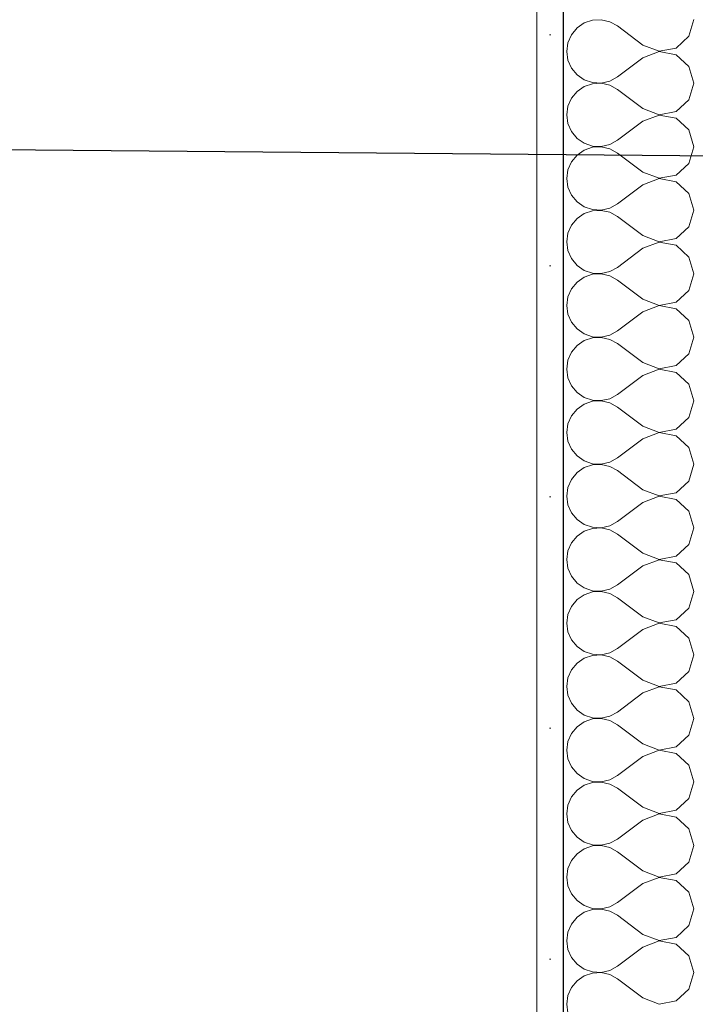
# Model space of a CAD drawing. Header units: millimetres. Extents: x 53458 to 260960, y -123310 to -86797.
# Tile 6 of 256: x 64726 to 64979, y -118619 to -118250. Entities that reach past the tile are written whole.
import ezdxf

# ---------------------------------------------------------------- set-up
doc = ezdxf.new("R2010")
doc.units = ezdxf.units.MM
doc.header["$MEASUREMENT"] = 0
for name, color, linetype, lineweight in [('Nowe_A-Opisy-Ściany_Nr_pióra__1', 7, 'Continuous', 13), ('Nowe_A-Wymiary-Zewnętrzne_Nr_pióra__46', 5, 'Continuous', 15), ('Nowe_A-Ściany-Wewnętrzne_Nr_pióra__174', 7, 'Continuous', 5), ('Nowe_A-Ściany-Wewnętrzne_Nr_pióra__27', 7, 'Continuous', 25), ('Nowe_A-Ściany-Wewnętrzne_Nr_pióra__47', 7, 'Continuous', 15)]:
    doc.layers.add(name, color=color, linetype=linetype, lineweight=lineweight)
doc.layers.add('Nowe_A-Wymiary-Zewnętrzne', color=7, linetype='Continuous')
doc.layers.add('Nowe_A-Ściany-Wewnętrzne', color=7, linetype='Continuous')
doc.layers.add('Nowe_A-Wymiary-Zewnętrzne_Nr_pióra__45', color=7, linetype='Continuous', lineweight=15, true_color=0x40a5ff)
doc.layers.add('Nowe_A-Wymiary-Zewnętrzne_Nr_pióra__85', color=7, linetype='Continuous', lineweight=13, true_color=0x80c2ff)
doc.styles.add('STYL_AUTOMATYCZNY_2', font='arial.ttf')
doc.dimstyles.new('STYL_AUTOMATYCZNY__1', dxfattribs={"dimtxt": 125, "dimasz": 47.5, "dimexe": 0.18, "dimexo": 20, "dimgap": 0, "dimtad": 1, "dimtih": 1, "dimtoh": 1, "dimdec": 1, "dimlfac": 0.1, "dimzin": 0, "dimdsep": 46, "dimtxsty": 'STYL_AUTOMATYCZNY_2', "dimblk": 'ARROWHEAD_11', "dimblk1": 'ARROWHEAD_11', "dimblk2": 'ARROWHEAD_11', "dimcen": 0.09, "dimclrd": 256, "dimclre": 256, "dimclrt": 5, "dimadec": 1, "dimazin": 0, "dimtfac": 1, "dimtdec": 4, "dimtmove": 0, "dimatfit": 3, "dimfxl": 0, "dimtolj": 1, "dimtzin": 0, "dimarcsym": 0})
doc.dimstyles.new('STYL_AUTOMATYCZNY__2', dxfattribs={"dimtxt": 125, "dimasz": 47.5, "dimexe": 0.18, "dimexo": 20, "dimgap": 0, "dimtad": 1, "dimdec": 1, "dimlfac": 0.1, "dimzin": 0, "dimdsep": 46, "dimtxsty": 'STYL_AUTOMATYCZNY_2', "dimblk": 'ARROWHEAD_11', "dimblk1": 'ARROWHEAD_11', "dimblk2": 'ARROWHEAD_11', "dimcen": 0.09, "dimclrd": 256, "dimclre": 256, "dimclrt": 5, "dimadec": 1, "dimazin": 0, "dimtfac": 1, "dimtdec": 4, "dimtmove": 0, "dimatfit": 3, "dimfxl": 0, "dimtolj": 1, "dimtzin": 0, "dimarcsym": 0})
doc.dimstyles.new('STYL_AUTOMATYCZNY__4', dxfattribs={"dimtxt": 0.18, "dimasz": 182.4, "dimexe": 0.18, "dimexo": 0.0625, "dimgap": 0, "dimtad": 0, "dimtih": 1, "dimtoh": 1, "dimdec": 4, "dimzin": 0, "dimdsep": 46, "dimcen": 0.09, "dimadec": 0, "dimazin": 0, "dimtfac": 1, "dimtdec": 4, "dimtmove": 0, "dimatfit": 3, "dimldrblk": 'ARROWHEAD_11', "dimfxl": 0, "dimtolj": 1, "dimtzin": 0, "dimarcsym": 0})

# ---------------------------------------------------------------- blocks, each defined once
blk = doc.blocks.new('*X244')
at = {"layer": 'Nowe_A-Ściany-Wewnętrzne_Nr_pióra__174', "color": 7, "linetype": 'Continuous', "lineweight": 5}
for p, q in [((64940.96, -118250.21), (64937.84, -118251.26)), ((64944.24, -118250.05), (64940.96, -118250.21)), ((64947.44, -118250.79), (64944.24, -118250.05)), ((64977.1, -118256.26), (64978.88, -118250)), ((64935.14, -118253.12), (64933.04, -118255.65)), ((64937.84, -118251.26), (64935.14, -118253.12)), ((64950.31, -118252.38), (64947.44, -118250.79)), ((64959.83, -118259.52), (64950.31, -118252.38)), ((64933.04, -118255.65), (64931.72, -118258.65)), ((64972.3, -118260.65), (64977.1, -118256.26)), ((64931.72, -118258.65), (64931.26, -118261.9)), ((64959.83, -118259.52), (64965.91, -118261.86)), ((64965.91, -118261.86), (64972.3, -118260.65)), ((64931.26, -118261.9), (64931.72, -118265.16)), ((64959.83, -118264.29), (64950.31, -118271.43)), ((64965.91, -118261.95), (64959.83, -118264.29)), ((64972.3, -118263.16), (64965.91, -118261.95)), ((64977.1, -118267.55), (64972.3, -118263.16)), ((64931.72, -118265.16), (64933.04, -118268.16)), ((64933.04, -118268.16), (64935.14, -118270.69)), ((64978.88, -118273.81), (64977.1, -118267.55)), ((64935.14, -118270.69), (64937.84, -118272.55)), ((64947.44, -118273.02), (64950.31, -118271.43)), ((64937.84, -118275.07), (64935.14, -118276.93)), ((64937.84, -118272.55), (64940.96, -118273.6)), ((64940.96, -118274.02), (64937.84, -118275.07)), ((64940.96, -118273.6), (64944.24, -118273.76)), ((64944.24, -118273.86), (64940.96, -118274.02)), ((64944.24, -118273.76), (64947.44, -118273.02)), ((64947.44, -118274.6), (64944.24, -118273.86)), ((64950.31, -118276.19), (64947.44, -118274.6)), ((64977.1, -118280.07), (64978.88, -118273.81)), ((64933.04, -118279.46), (64931.72, -118282.46)), ((64935.14, -118276.93), (64933.04, -118279.46)), ((64959.83, -118283.33), (64950.31, -118276.19)), ((64931.72, -118282.46), (64931.26, -118285.71)), ((64959.83, -118283.33), (64965.91, -118285.67)), ((64972.3, -118284.46), (64977.1, -118280.07)), ((64931.26, -118285.71), (64931.72, -118288.97)), ((64965.91, -118285.76), (64959.83, -118288.1)), ((64965.91, -118285.67), (64972.3, -118284.46)), ((64972.3, -118286.97), (64965.91, -118285.76)), ((64977.1, -118291.36), (64972.3, -118286.97)), ((64931.72, -118288.97), (64933.04, -118291.97)), ((64959.83, -118288.1), (64950.31, -118295.24)), ((64933.04, -118291.97), (64935.14, -118294.5)), ((64935.14, -118294.5), (64937.84, -118296.36)), ((64978.88, -118297.62), (64977.1, -118291.36)), ((64937.84, -118296.36), (64940.96, -118297.41)), ((64940.96, -118297.83), (64937.84, -118298.88)), ((64940.96, -118297.41), (64944.24, -118297.57)), ((64944.24, -118297.67), (64940.96, -118297.83)), ((64944.24, -118297.57), (64947.44, -118296.83)), ((64947.44, -118298.41), (64944.24, -118297.67)), ((64947.44, -118296.83), (64950.31, -118295.24)), ((64977.1, -118303.88), (64978.88, -118297.62)), ((64935.14, -118300.74), (64933.04, -118303.27)), ((64937.84, -118298.88), (64935.14, -118300.74)), ((64950.31, -118300), (64947.44, -118298.41)), ((64959.83, -118307.14), (64950.31, -118300)), ((64933.04, -118303.27), (64931.72, -118306.27)), ((64972.3, -118308.27), (64977.1, -118303.88)), ((64931.72, -118306.27), (64931.26, -118309.52)), ((64959.83, -118307.14), (64965.91, -118309.48)), ((64965.91, -118309.48), (64972.3, -118308.27)), ((64931.26, -118309.52), (64931.72, -118312.78)), ((64931.72, -118312.78), (64933.04, -118315.78)), ((64959.83, -118311.9), (64950.31, -118319.05)), ((64965.91, -118309.57), (64959.83, -118311.9)), ((64972.3, -118310.78), (64965.91, -118309.57)), ((64977.1, -118315.17), (64972.3, -118310.78)), ((64933.04, -118315.78), (64935.14, -118318.31)), ((64978.88, -118321.43), (64977.1, -118315.17)), ((64935.14, -118318.31), (64937.84, -118320.17)), ((64937.84, -118320.17), (64940.96, -118321.22)), ((64947.44, -118320.64), (64950.31, -118319.05)), ((64937.84, -118322.69), (64935.14, -118324.55)), ((64940.96, -118321.64), (64937.84, -118322.69)), ((64940.96, -118321.22), (64944.24, -118321.38)), ((64944.24, -118321.48), (64940.96, -118321.64)), ((64944.24, -118321.38), (64947.44, -118320.64)), ((64947.44, -118322.22), (64944.24, -118321.48)), ((64950.31, -118323.81), (64947.44, -118322.22)), ((64959.83, -118330.95), (64950.31, -118323.81)), ((64977.1, -118327.69), (64978.88, -118321.43)), ((64933.04, -118327.07), (64931.72, -118330.08)), ((64935.14, -118324.55), (64933.04, -118327.07)), ((64972.3, -118332.08), (64977.1, -118327.69)), ((64931.72, -118330.08), (64931.26, -118333.33)), ((64959.83, -118330.95), (64965.91, -118333.29)), ((64931.26, -118333.33), (64931.72, -118336.59)), ((64965.91, -118333.38), (64959.83, -118335.71)), ((64965.91, -118333.29), (64972.3, -118332.08)), ((64972.3, -118334.59), (64965.91, -118333.38)), ((64977.1, -118338.98), (64972.3, -118334.59)), ((64931.72, -118336.59), (64933.04, -118339.59)), ((64959.83, -118335.71), (64950.31, -118342.86)), ((64933.04, -118339.59), (64935.14, -118342.12)), ((64935.14, -118342.12), (64937.84, -118343.98)), ((64978.88, -118345.24), (64977.1, -118338.98)), ((64937.84, -118343.98), (64940.96, -118345.03)), ((64940.96, -118345.45), (64937.84, -118346.49)), ((64940.96, -118345.03), (64944.24, -118345.19)), ((64944.24, -118345.29), (64940.96, -118345.45)), ((64944.24, -118345.19), (64947.44, -118344.45)), ((64947.44, -118346.03), (64944.24, -118345.29)), ((64947.44, -118344.45), (64950.31, -118342.86)), ((64950.31, -118347.62), (64947.44, -118346.03)), ((64977.1, -118351.5), (64978.88, -118345.24)), ((64935.14, -118348.36), (64933.04, -118350.88)), ((64937.84, -118346.49), (64935.14, -118348.36)), ((64959.83, -118354.76), (64950.31, -118347.62)), ((64933.04, -118350.88), (64931.72, -118353.89)), ((64972.3, -118355.89), (64977.1, -118351.5)), ((64931.72, -118353.89), (64931.26, -118357.14)), ((64931.26, -118357.14), (64931.72, -118360.4)), ((64959.83, -118354.76), (64965.91, -118357.09)), ((64965.91, -118357.19), (64959.83, -118359.52)), ((64965.91, -118357.09), (64972.3, -118355.89)), ((64972.3, -118358.4), (64965.91, -118357.19)), ((64931.72, -118360.4), (64933.04, -118363.4)), ((64959.83, -118359.52), (64950.31, -118366.67)), ((64977.1, -118362.79), (64972.3, -118358.4)), ((64933.04, -118363.4), (64935.14, -118365.93)), ((64978.88, -118369.05), (64977.1, -118362.79)), ((64935.14, -118365.93), (64937.84, -118367.79)), ((64937.84, -118367.79), (64940.96, -118368.84)), ((64944.24, -118369), (64947.44, -118368.26)), ((64947.44, -118368.26), (64950.31, -118366.67)), ((64937.84, -118370.3), (64935.14, -118372.16)), ((64940.96, -118369.25), (64937.84, -118370.3)), ((64940.96, -118368.84), (64944.24, -118369)), ((64944.24, -118369.1), (64940.96, -118369.25)), ((64947.44, -118369.84), (64944.24, -118369.1)), ((64950.31, -118371.43), (64947.44, -118369.84)), ((64959.83, -118378.57), (64950.31, -118371.43)), ((64977.1, -118375.31), (64978.88, -118369.05)), ((64933.04, -118374.69), (64931.72, -118377.7)), ((64935.14, -118372.16), (64933.04, -118374.69)), ((64972.3, -118379.7), (64977.1, -118375.31)), ((64931.72, -118377.7), (64931.26, -118380.95)), ((64959.83, -118378.57), (64965.91, -118380.9)), ((64931.26, -118380.95), (64931.72, -118384.21)), ((64965.91, -118381), (64959.83, -118383.33)), ((64965.91, -118380.9), (64972.3, -118379.7)), ((64972.3, -118382.21), (64965.91, -118381)), ((64977.1, -118386.6), (64972.3, -118382.21)), ((64931.72, -118384.21), (64933.04, -118387.21)), ((64959.83, -118383.33), (64950.31, -118390.48)), ((64978.88, -118392.86), (64977.1, -118386.6)), ((64933.04, -118387.21), (64935.14, -118389.74)), ((64935.14, -118389.74), (64937.84, -118391.6)), ((64937.84, -118394.11), (64935.14, -118395.97)), ((64937.84, -118391.6), (64940.96, -118392.65)), ((64940.96, -118393.06), (64937.84, -118394.11)), ((64940.96, -118392.65), (64944.24, -118392.81)), ((64944.24, -118392.91), (64940.96, -118393.06)), ((64944.24, -118392.81), (64947.44, -118392.07)), ((64947.44, -118393.65), (64944.24, -118392.91)), ((64947.44, -118392.07), (64950.31, -118390.48)), ((64950.31, -118395.24), (64947.44, -118393.65)), ((64977.1, -118399.12), (64978.88, -118392.86)), ((64935.14, -118395.97), (64933.04, -118398.5)), ((64959.83, -118402.38), (64950.31, -118395.24)), ((64931.72, -118401.51), (64931.26, -118404.76)), ((64933.04, -118398.5), (64931.72, -118401.51)), ((64972.3, -118403.51), (64977.1, -118399.12)), ((64931.26, -118404.76), (64931.72, -118408.02)), ((64959.83, -118402.38), (64965.91, -118404.71)), ((64965.91, -118404.81), (64959.83, -118407.14)), ((64965.91, -118404.71), (64972.3, -118403.51)), ((64972.3, -118406.02), (64965.91, -118404.81)), ((64931.72, -118408.02), (64933.04, -118411.02)), ((64959.83, -118407.14), (64950.31, -118414.29)), ((64977.1, -118410.41), (64972.3, -118406.02)), ((64933.04, -118411.02), (64935.14, -118413.55)), ((64978.88, -118416.67), (64977.1, -118410.41)), ((64935.14, -118413.55), (64937.84, -118415.41)), ((64937.84, -118415.41), (64940.96, -118416.46)), ((64944.24, -118416.62), (64947.44, -118415.88)), ((64947.44, -118415.88), (64950.31, -118414.29)), ((64935.14, -118419.78), (64933.04, -118422.31)), ((64937.84, -118417.92), (64935.14, -118419.78)), ((64940.96, -118416.87), (64937.84, -118417.92)), ((64940.96, -118416.46), (64944.24, -118416.62)), ((64944.24, -118416.71), (64940.96, -118416.87)), ((64947.44, -118417.46), (64944.24, -118416.71)), ((64950.31, -118419.05), (64947.44, -118417.46)), ((64959.83, -118426.19), (64950.31, -118419.05)), ((64977.1, -118422.93), (64978.88, -118416.67)), ((64933.04, -118422.31), (64931.72, -118425.32)), ((64972.3, -118427.31), (64977.1, -118422.93)), ((64931.72, -118425.32), (64931.26, -118428.57)), ((64959.83, -118426.19), (64965.91, -118428.52)), ((64965.91, -118428.52), (64972.3, -118427.31)), ((64931.26, -118428.57), (64931.72, -118431.82)), ((64959.83, -118430.95), (64950.31, -118438.1)), ((64965.91, -118428.62), (64959.83, -118430.95)), ((64972.3, -118429.83), (64965.91, -118428.62)), ((64977.1, -118434.22), (64972.3, -118429.83)), ((64931.72, -118431.82), (64933.04, -118434.83)), ((64978.88, -118440.48), (64977.1, -118434.22)), ((64933.04, -118434.83), (64935.14, -118437.36)), ((64935.14, -118437.36), (64937.84, -118439.22)), ((64947.44, -118439.68), (64950.31, -118438.1)), ((64937.84, -118441.73), (64935.14, -118443.59)), ((64937.84, -118439.22), (64940.96, -118440.27)), ((64940.96, -118440.68), (64937.84, -118441.73)), ((64940.96, -118440.27), (64944.24, -118440.43)), ((64944.24, -118440.52), (64940.96, -118440.68)), ((64944.24, -118440.43), (64947.44, -118439.68)), ((64947.44, -118441.27), (64944.24, -118440.52)), ((64950.31, -118442.86), (64947.44, -118441.27)), ((64977.1, -118446.73), (64978.88, -118440.48)), ((64935.14, -118443.59), (64933.04, -118446.12)), ((64959.83, -118450), (64950.31, -118442.86)), ((64931.72, -118449.13), (64931.26, -118452.38)), ((64933.04, -118446.12), (64931.72, -118449.13)), ((64972.3, -118451.12), (64977.1, -118446.73)), ((64931.26, -118452.38), (64931.72, -118455.63)), ((64959.83, -118450), (64965.91, -118452.33)), ((64965.91, -118452.43), (64959.83, -118454.76)), ((64965.91, -118452.33), (64972.3, -118451.12)), ((64972.3, -118453.64), (64965.91, -118452.43)), ((64931.72, -118455.63), (64933.04, -118458.64)), ((64959.83, -118454.76), (64950.31, -118461.9)), ((64977.1, -118458.03), (64972.3, -118453.64)), ((64933.04, -118458.64), (64935.14, -118461.17)), ((64978.88, -118464.29), (64977.1, -118458.03)), ((64935.14, -118461.17), (64937.84, -118463.03)), ((64937.84, -118463.03), (64940.96, -118464.08)), ((64940.96, -118464.08), (64944.24, -118464.24)), ((64944.24, -118464.24), (64947.44, -118463.49)), ((64947.44, -118463.49), (64950.31, -118461.9)), ((64935.14, -118467.4), (64933.04, -118469.93)), ((64937.84, -118465.54), (64935.14, -118467.4)), ((64940.96, -118464.49), (64937.84, -118465.54)), ((64944.24, -118464.33), (64940.96, -118464.49)), ((64947.44, -118465.08), (64944.24, -118464.33)), ((64950.31, -118466.67), (64947.44, -118465.08)), ((64959.83, -118473.81), (64950.31, -118466.67)), ((64977.1, -118470.54), (64978.88, -118464.29)), ((64933.04, -118469.93), (64931.72, -118472.94)), ((64972.3, -118474.93), (64977.1, -118470.54)), ((64931.72, -118472.94), (64931.26, -118476.19)), ((64959.83, -118473.81), (64965.91, -118476.14)), ((64965.91, -118476.14), (64972.3, -118474.93)), ((64931.26, -118476.19), (64931.72, -118479.44)), ((64959.83, -118478.57), (64950.31, -118485.71)), ((64965.91, -118476.24), (64959.83, -118478.57)), ((64972.3, -118477.45), (64965.91, -118476.24)), ((64977.1, -118481.84), (64972.3, -118477.45)), ((64931.72, -118479.44), (64933.04, -118482.45)), ((64933.04, -118482.45), (64935.14, -118484.98)), ((64978.88, -118488.1), (64977.1, -118481.84)), ((64935.14, -118484.98), (64937.84, -118486.84)), ((64947.44, -118487.3), (64950.31, -118485.71)), ((64937.84, -118489.35), (64935.14, -118491.21)), ((64937.84, -118486.84), (64940.96, -118487.89)), ((64940.96, -118488.3), (64937.84, -118489.35)), ((64940.96, -118487.89), (64944.24, -118488.05)), ((64944.24, -118488.14), (64940.96, -118488.3)), ((64944.24, -118488.05), (64947.44, -118487.3)), ((64947.44, -118488.89), (64944.24, -118488.14)), ((64950.31, -118490.48), (64947.44, -118488.89)), ((64977.1, -118494.35), (64978.88, -118488.1)), ((64933.04, -118493.74), (64931.72, -118496.75)), ((64935.14, -118491.21), (64933.04, -118493.74)), ((64959.83, -118497.62), (64950.31, -118490.48)), ((64931.72, -118496.75), (64931.26, -118500)), ((64972.3, -118498.74), (64977.1, -118494.35)), ((64931.26, -118500), (64931.72, -118503.25)), ((64959.83, -118497.62), (64965.91, -118499.95)), ((64965.91, -118500.05), (64959.83, -118502.38)), ((64965.91, -118499.95), (64972.3, -118498.74)), ((64972.3, -118501.26), (64965.91, -118500.05)), ((64931.72, -118503.25), (64933.04, -118506.26)), ((64959.83, -118502.38), (64950.31, -118509.52)), ((64977.1, -118505.65), (64972.3, -118501.26)), ((64933.04, -118506.26), (64935.14, -118508.79)), ((64978.88, -118511.9), (64977.1, -118505.65)), ((64935.14, -118508.79), (64937.84, -118510.65)), ((64937.84, -118510.65), (64940.96, -118511.7)), ((64940.96, -118512.11), (64937.84, -118513.16)), ((64940.96, -118511.7), (64944.24, -118511.86)), ((64944.24, -118511.95), (64940.96, -118512.11)), ((64944.24, -118511.86), (64947.44, -118511.11)), ((64947.44, -118512.7), (64944.24, -118511.95)), ((64947.44, -118511.11), (64950.31, -118509.52)), ((64977.1, -118518.16), (64978.88, -118511.9)), ((64935.14, -118515.02), (64933.04, -118517.55)), ((64937.84, -118513.16), (64935.14, -118515.02)), ((64950.31, -118514.29), (64947.44, -118512.7)), ((64959.83, -118521.43), (64950.31, -118514.29)), ((64933.04, -118517.55), (64931.72, -118520.56)), ((64972.3, -118522.55), (64977.1, -118518.16)), ((64931.72, -118520.56), (64931.26, -118523.81)), ((64959.83, -118521.43), (64965.91, -118523.76)), ((64965.91, -118523.76), (64972.3, -118522.55)), ((64931.26, -118523.81), (64931.72, -118527.06)), ((64959.83, -118526.19), (64950.31, -118533.33)), ((64965.91, -118523.86), (64959.83, -118526.19)), ((64972.3, -118525.07), (64965.91, -118523.86)), ((64977.1, -118529.46), (64972.3, -118525.07)), ((64931.72, -118527.06), (64933.04, -118530.07)), ((64933.04, -118530.07), (64935.14, -118532.6)), ((64978.88, -118535.71), (64977.1, -118529.46)), ((64935.14, -118532.6), (64937.84, -118534.46)), ((64947.44, -118534.92), (64950.31, -118533.33)), ((64937.84, -118536.97), (64935.14, -118538.83)), ((64937.84, -118534.46), (64940.96, -118535.51)), ((64940.96, -118535.92), (64937.84, -118536.97)), ((64940.96, -118535.51), (64944.24, -118535.67)), ((64944.24, -118535.76), (64940.96, -118535.92)), ((64944.24, -118535.67), (64947.44, -118534.92)), ((64947.44, -118536.51), (64944.24, -118535.76)), ((64950.31, -118538.1), (64947.44, -118536.51)), ((64977.1, -118541.97), (64978.88, -118535.71)), ((64933.04, -118541.36), (64931.72, -118544.37)), ((64935.14, -118538.83), (64933.04, -118541.36)), ((64959.83, -118545.24), (64950.31, -118538.1)), ((64931.72, -118544.37), (64931.26, -118547.62)), ((64959.83, -118545.24), (64965.91, -118547.57)), ((64972.3, -118546.36), (64977.1, -118541.97)), ((64931.26, -118547.62), (64931.72, -118550.87)), ((64965.91, -118547.67), (64959.83, -118550)), ((64965.91, -118547.57), (64972.3, -118546.36)), ((64972.3, -118548.88), (64965.91, -118547.67)), ((64977.1, -118553.27), (64972.3, -118548.88)), ((64931.72, -118550.87), (64933.04, -118553.88)), ((64959.83, -118550), (64950.31, -118557.14)), ((64933.04, -118553.88), (64935.14, -118556.41)), ((64935.14, -118556.41), (64937.84, -118558.27)), ((64978.88, -118559.52), (64977.1, -118553.27)), ((64937.84, -118558.27), (64940.96, -118559.32)), ((64940.96, -118559.73), (64937.84, -118560.78)), ((64940.96, -118559.32), (64944.24, -118559.48)), ((64944.24, -118559.57), (64940.96, -118559.73)), ((64944.24, -118559.48), (64947.44, -118558.73)), ((64947.44, -118560.32), (64944.24, -118559.57)), ((64947.44, -118558.73), (64950.31, -118557.14)), ((64977.1, -118565.78), (64978.88, -118559.52)), ((64935.14, -118562.64), (64933.04, -118565.17)), ((64937.84, -118560.78), (64935.14, -118562.64)), ((64950.31, -118561.9), (64947.44, -118560.32)), ((64959.83, -118569.05), (64950.31, -118561.9)), ((64933.04, -118565.17), (64931.72, -118568.18)), ((64972.3, -118570.17), (64977.1, -118565.78)), ((64931.72, -118568.18), (64931.26, -118571.43)), ((64959.83, -118569.05), (64965.91, -118571.38)), ((64965.91, -118571.38), (64972.3, -118570.17)), ((64931.26, -118571.43), (64931.72, -118574.68)), ((64931.72, -118574.68), (64933.04, -118577.69)), ((64959.83, -118573.81), (64950.31, -118580.95)), ((64965.91, -118571.48), (64959.83, -118573.81)), ((64972.3, -118572.69), (64965.91, -118571.48)), ((64977.1, -118577.07), (64972.3, -118572.69)), ((64933.04, -118577.69), (64935.14, -118580.22)), ((64978.88, -118583.33), (64977.1, -118577.07)), ((64935.14, -118580.22), (64937.84, -118582.08)), ((64937.84, -118582.08), (64940.96, -118583.13)), ((64947.44, -118582.54), (64950.31, -118580.95)), ((64937.84, -118584.59), (64935.14, -118586.45)), ((64940.96, -118583.54), (64937.84, -118584.59)), ((64940.96, -118583.13), (64944.24, -118583.29)), ((64944.24, -118583.38), (64940.96, -118583.54)), ((64944.24, -118583.29), (64947.44, -118582.54)), ((64947.44, -118584.12), (64944.24, -118583.38)), ((64950.31, -118585.71), (64947.44, -118584.12)), ((64959.83, -118592.86), (64950.31, -118585.71)), ((64977.1, -118589.59), (64978.88, -118583.33)), ((64933.04, -118588.98), (64931.72, -118591.98)), ((64935.14, -118586.45), (64933.04, -118588.98)), ((64972.3, -118593.98), (64977.1, -118589.59)), ((64931.72, -118591.98), (64931.26, -118595.24)), ((64959.83, -118592.86), (64965.91, -118595.19)), ((64931.26, -118595.24), (64931.72, -118598.49)), ((64965.91, -118595.29), (64959.83, -118597.62)), ((64965.91, -118595.19), (64972.3, -118593.98)), ((64972.3, -118596.49), (64965.91, -118595.29)), ((64977.1, -118600.88), (64972.3, -118596.49)), ((64931.72, -118598.49), (64933.04, -118601.5)), ((64959.83, -118597.62), (64950.31, -118604.76)), ((64933.04, -118601.5), (64935.14, -118604.03)), ((64935.14, -118604.03), (64937.84, -118605.89)), ((64978.88, -118607.14), (64977.1, -118600.88)), ((64937.84, -118605.89), (64940.96, -118606.94)), ((64940.96, -118607.35), (64937.84, -118608.4)), ((64940.96, -118606.94), (64944.24, -118607.09)), ((64944.24, -118607.19), (64940.96, -118607.35)), ((64944.24, -118607.09), (64947.44, -118606.35)), ((64947.44, -118607.93), (64944.24, -118607.19)), ((64947.44, -118606.35), (64950.31, -118604.76)), ((64950.31, -118609.52), (64947.44, -118607.93)), ((64977.1, -118613.4), (64978.88, -118607.14)), ((64935.14, -118610.26), (64933.04, -118612.79)), ((64937.84, -118608.4), (64935.14, -118610.26)), ((64959.83, -118616.67), (64950.31, -118609.52)), ((64933.04, -118612.79), (64931.72, -118615.79)), ((64972.3, -118617.79), (64977.1, -118613.4)), ((64931.72, -118615.79), (64931.26, -118619.05)), ((64931.26, -118619.05), (64931.72, -118622.3)), ((64959.83, -118616.67), (64965.91, -118619)), ((64965.91, -118619), (64972.3, -118617.79))]:
    blk.add_line(p, q, dxfattribs=at)
blk = doc.blocks.new('Ściana_46', base_point=(65105.07, -117042.6))
at = {"layer": 'Nowe_A-Ściany-Wewnętrzne', "linetype": 'Continuous', "lineweight": 0, "true_color": 0x000000}
h = blk.add_hatch(dxfattribs=at)
h.set_pattern_fill('Tynk', color=18, style=0, pattern_type=2)
h.set_pattern_definition([(0, (0, 0), (0, 86.60254), [0, -50]), (0, (25, 43.3), (0, 86.60254), [0, -50])])
h.paths.add_polyline_path([(64930.07, -118877.6), (64930.07, -117377.6), (64920.07, -117377.6), (64920.07, -118877.6)])
at = {"layer": 'Nowe_A-Ściany-Wewnętrzne_Nr_pióra__27', "color": 7, "linetype": 'Continuous', "lineweight": 25}
blk.add_line((64930.07, -118877.6), (64930.07, -117377.6), dxfattribs=at)
at = {"layer": 'Nowe_A-Ściany-Wewnętrzne_Nr_pióra__47', "color": 7, "linetype": 'Continuous', "lineweight": 15, "flags": 128}
blk.add_lwpolyline([(64920.07, -117377.6), (64920.07, -118877.6)], dxfattribs=at)
at = {"layer": 'Nowe_A-Ściany-Wewnętrzne', "color": 7, "lineweight": 25}
blk.add_blockref('*X244', (0, 0), dxfattribs=at)
blk = doc.blocks.new('*D617')
at = {"layer": 'Nowe_A-Wymiary-Zewnętrzne_Nr_pióra__45', "linetype": 'Continuous', "lineweight": 15, "true_color": 0x40a5ff}
for points in [[(64757.57, -119360.12), (64758.52, -119364.91), (64761.23, -119368.96), (64765.29, -119371.67), (64770.07, -119372.62), (64774.86, -119371.67), (64778.91, -119368.96), (64781.62, -119364.91), (64782.57, -119360.12), (64781.62, -119355.34), (64778.91, -119351.29), (64774.86, -119348.58), (64770.07, -119347.62), (64765.29, -119348.58), (64761.23, -119351.29), (64758.52, -119355.34)], [(65092.57, -119360.12), (65093.52, -119364.91), (65096.23, -119368.96), (65100.29, -119371.67), (65105.07, -119372.62), (65109.86, -119371.67), (65113.91, -119368.96), (65116.62, -119364.91), (65117.57, -119360.12), (65116.62, -119355.34), (65113.91, -119351.29), (65109.86, -119348.58), (65105.07, -119347.62), (65100.29, -119348.58), (65096.23, -119351.29), (65093.52, -119355.34)]]:
    blk.add_hatch(color=161, dxfattribs=at).paths.add_polyline_path(points)
at = {"layer": 'Nowe_A-Wymiary-Zewnętrzne_Nr_pióra__45', "color": 161, "linetype": 'Continuous', "lineweight": 15, "true_color": 0x40a5ff}
for centre in [(64770.07, -119360.12), (65105.07, -119360.12)]:
    blk.add_circle(centre, 12.5, dxfattribs=at)
at = {"layer": 'Nowe_A-Wymiary-Zewnętrzne_Nr_pióra__85', "color": 151, "linetype": 'Continuous', "lineweight": 13, "true_color": 0x80c2ff}
for p, q in [((64770.07, -119347.62), (64770.07, -119313.25)), ((65105.07, -119347.62), (65105.07, -119313.25)), ((64745.07, -119360.12), (64757.57, -119360.12)), ((64782.57, -119360.12), (65092.57, -119360.12)), ((64770.07, -119407), (64770.07, -119372.62)), ((65105.07, -119407), (65105.07, -119372.62))]:
    blk.add_line(p, q, dxfattribs=at)
at = {"layer": 'Nowe_A-Wymiary-Zewnętrzne_Nr_pióra__46', "color": 5, "lineweight": 15, "insert": (64423.92, -119335.12), "char_height": 125, "attachment_point": 7, "style": 'STYL_AUTOMATYCZNY_2'}
blk.add_mtext('\\A1;{\\pql;\\fArial|b0|i0|c238|p0;\\W1.000000;33,5}', dxfattribs=at)
blk = doc.blocks.new('ARROWHEAD_11')
at = {"color": 0, "linetype": 'Continuous', "lineweight": 0}
blk.add_line((0, 0), (-1, 0), dxfattribs=at)
at = {"color": 0, "linetype": 'Continuous', "lineweight": 0, "const_width": 0.25, "flags": 128}
blk.add_lwpolyline([(-0.125, 0, 1), (0.125, 0, 1)], format="xyb", close=True, dxfattribs=at)
blk = doc.blocks.new('*D625')
at = {"layer": 'Nowe_A-Wymiary-Zewnętrzne_Nr_pióra__45', "linetype": 'Continuous', "lineweight": 15, "true_color": 0x40a5ff}
for points in [[(64757.57, -119576.11), (64758.52, -119580.89), (64761.23, -119584.95), (64765.29, -119587.66), (64770.07, -119588.61), (64774.86, -119587.66), (64778.91, -119584.95), (64781.62, -119580.89), (64782.57, -119576.11), (64781.62, -119571.32), (64778.91, -119567.27), (64774.86, -119564.56), (64770.07, -119563.61), (64765.29, -119564.56), (64761.23, -119567.27), (64758.52, -119571.32)], [(65227.57, -119576.11), (65228.52, -119580.89), (65231.23, -119584.95), (65235.29, -119587.66), (65240.07, -119588.61), (65244.86, -119587.66), (65248.91, -119584.95), (65251.62, -119580.89), (65252.57, -119576.11), (65251.62, -119571.32), (65248.91, -119567.27), (65244.86, -119564.56), (65240.07, -119563.61), (65235.29, -119564.56), (65231.23, -119567.27), (65228.52, -119571.32)]]:
    blk.add_hatch(color=161, dxfattribs=at).paths.add_polyline_path(points)
at = {"layer": 'Nowe_A-Wymiary-Zewnętrzne_Nr_pióra__45', "color": 161, "linetype": 'Continuous', "lineweight": 15, "true_color": 0x40a5ff}
for centre in [(64770.07, -119576.11), (65240.07, -119576.11)]:
    blk.add_circle(centre, 12.5, dxfattribs=at)
at = {"layer": 'Nowe_A-Wymiary-Zewnętrzne_Nr_pióra__85', "color": 151, "linetype": 'Continuous', "lineweight": 13, "true_color": 0x80c2ff}
for p, q in [((64770.07, -119563.61), (64770.07, -119529.23)), ((65240.07, -119563.61), (65240.07, -119529.23)), ((64745.07, -119576.11), (64757.57, -119576.11)), ((64782.57, -119576.11), (65227.57, -119576.11)), ((64770.07, -119622.98), (64770.07, -119588.61)), ((65240.07, -119622.98), (65240.07, -119588.61))]:
    blk.add_line(p, q, dxfattribs=at)
at = {"layer": 'Nowe_A-Wymiary-Zewnętrzne_Nr_pióra__46', "color": 5, "lineweight": 15, "insert": (64838.25, -119551.11), "char_height": 125, "attachment_point": 7, "style": 'STYL_AUTOMATYCZNY_2'}
blk.add_mtext('\\A1;{\\pql;\\fArial|b0|i0|c238|p0;\\W1.000000;47,0}', dxfattribs=at)
blk = doc.blocks.new('*D634')
at = {"layer": 'Nowe_A-Wymiary-Zewnętrzne_Nr_pióra__45', "linetype": 'Continuous', "lineweight": 15, "true_color": 0x40a5ff}
for points in [[(64757.57, -120008.08), (64758.52, -120012.86), (64761.23, -120016.91), (64765.29, -120019.62), (64770.07, -120020.58), (64774.86, -120019.62), (64778.91, -120016.91), (64781.62, -120012.86), (64782.57, -120008.08), (64781.62, -120003.29), (64778.91, -119999.24), (64774.86, -119996.53), (64770.07, -119995.58), (64765.29, -119996.53), (64761.23, -119999.24), (64758.52, -120003.29)], [(91227.57, -120008.08), (91228.52, -120012.86), (91231.23, -120016.91), (91235.29, -120019.62), (91240.07, -120020.58), (91244.86, -120019.62), (91248.91, -120016.91), (91251.62, -120012.86), (91252.57, -120008.08), (91251.62, -120003.29), (91248.91, -119999.24), (91244.86, -119996.53), (91240.07, -119995.58), (91235.29, -119996.53), (91231.23, -119999.24), (91228.52, -120003.29)]]:
    blk.add_hatch(color=161, dxfattribs=at).paths.add_polyline_path(points)
at = {"layer": 'Nowe_A-Wymiary-Zewnętrzne_Nr_pióra__45', "color": 161, "linetype": 'Continuous', "lineweight": 15, "true_color": 0x40a5ff}
for centre in [(64770.07, -120008.08), (91240.07, -120008.08)]:
    blk.add_circle(centre, 12.5, dxfattribs=at)
at = {"layer": 'Nowe_A-Wymiary-Zewnętrzne_Nr_pióra__85', "color": 151, "linetype": 'Continuous', "lineweight": 13, "true_color": 0x80c2ff}
for p, q in [((64770.07, -119995.58), (64770.07, -119961.2)), ((91240.07, -119995.58), (91240.07, -119961.2)), ((64745.07, -120008.08), (64757.57, -120008.08)), ((64782.57, -120008.08), (91227.57, -120008.08)), ((91252.57, -120008.08), (91265.07, -120008.08)), ((64770.07, -120054.95), (64770.07, -120020.58)), ((91240.07, -120054.95), (91240.07, -120020.58))]:
    blk.add_line(p, q, dxfattribs=at)
at = {"layer": 'Nowe_A-Wymiary-Zewnętrzne_Nr_pióra__46', "color": 5, "lineweight": 15, "insert": (77719.09, -119983.08), "char_height": 125, "attachment_point": 7, "style": 'STYL_AUTOMATYCZNY_2'}
blk.add_mtext('\\A1;{\\pql;\\fArial|b0|i0|c238|p0;\\W1.000000;2\xa0647,0}', dxfattribs=at)
blk = doc.blocks.new('*D635')
at = {"layer": 'Nowe_A-Wymiary-Zewnętrzne_Nr_pióra__45', "linetype": 'Continuous', "lineweight": 15, "true_color": 0x40a5ff}
for points in [[(64757.57, -119792.09), (64758.52, -119796.88), (64761.23, -119800.93), (64765.29, -119803.64), (64770.07, -119804.59), (64774.86, -119803.64), (64778.91, -119800.93), (64781.62, -119796.88), (64782.57, -119792.09), (64781.62, -119787.31), (64778.91, -119783.25), (64774.86, -119780.54), (64770.07, -119779.59), (64765.29, -119780.54), (64761.23, -119783.25), (64758.52, -119787.31)], [(64907.57, -119792.09), (64908.52, -119796.88), (64911.23, -119800.93), (64915.29, -119803.64), (64920.07, -119804.59), (64924.86, -119803.64), (64928.91, -119800.93), (64931.62, -119796.88), (64932.57, -119792.09), (64931.62, -119787.31), (64928.91, -119783.25), (64924.86, -119780.54), (64920.07, -119779.59), (64915.29, -119780.54), (64911.23, -119783.25), (64908.52, -119787.31)]]:
    blk.add_hatch(color=161, dxfattribs=at).paths.add_polyline_path(points)
at = {"layer": 'Nowe_A-Wymiary-Zewnętrzne_Nr_pióra__45', "color": 161, "linetype": 'Continuous', "lineweight": 15, "true_color": 0x40a5ff}
for centre in [(64770.07, -119792.09), (64920.07, -119792.09)]:
    blk.add_circle(centre, 12.5, dxfattribs=at)
at = {"layer": 'Nowe_A-Wymiary-Zewnętrzne_Nr_pióra__85', "color": 151, "linetype": 'Continuous', "lineweight": 13, "true_color": 0x80c2ff}
for p, q in [((64770.07, -119779.59), (64770.07, -119745.22)), ((64920.07, -119779.59), (64920.07, -119745.22)), ((64745.07, -119792.09), (64757.57, -119792.09)), ((64782.57, -119792.09), (64907.57, -119792.09)), ((64770.07, -119838.97), (64770.07, -119804.59)), ((64920.07, -119838.97), (64920.07, -119804.59))]:
    blk.add_line(p, q, dxfattribs=at)
at = {"layer": 'Nowe_A-Wymiary-Zewnętrzne_Nr_pióra__46', "color": 5, "lineweight": 15, "insert": (64423.92, -119767.09), "char_height": 125, "attachment_point": 7, "style": 'STYL_AUTOMATYCZNY_2'}
blk.add_mtext('\\A1;{\\pql;\\fArial|b0|i0|c238|p0;\\W1.000000;15,0}', dxfattribs=at)
blk = doc.blocks.new('*D636')
at = {"layer": 'Nowe_A-Wymiary-Zewnętrzne_Nr_pióra__45', "linetype": 'Continuous', "lineweight": 15, "true_color": 0x40a5ff}
for points in [[(64907.57, -119792.09), (64908.52, -119796.88), (64911.23, -119800.93), (64915.29, -119803.64), (64920.07, -119804.59), (64924.86, -119803.64), (64928.91, -119800.93), (64931.62, -119796.88), (64932.57, -119792.09), (64931.62, -119787.31), (64928.91, -119783.25), (64924.86, -119780.54), (64920.07, -119779.59), (64915.29, -119780.54), (64911.23, -119783.25), (64908.52, -119787.31)], [(65277.57, -119792.09), (65278.52, -119796.88), (65281.23, -119800.93), (65285.29, -119803.64), (65290.07, -119804.59), (65294.86, -119803.64), (65298.91, -119800.93), (65301.62, -119796.88), (65302.57, -119792.09), (65301.62, -119787.31), (65298.91, -119783.25), (65294.86, -119780.54), (65290.07, -119779.59), (65285.29, -119780.54), (65281.23, -119783.25), (65278.52, -119787.31)]]:
    blk.add_hatch(color=161, dxfattribs=at).paths.add_polyline_path(points)
at = {"layer": 'Nowe_A-Wymiary-Zewnętrzne_Nr_pióra__45', "color": 161, "linetype": 'Continuous', "lineweight": 15, "true_color": 0x40a5ff}
for centre in [(64920.07, -119792.09), (65290.07, -119792.09)]:
    blk.add_circle(centre, 12.5, dxfattribs=at)
at = {"layer": 'Nowe_A-Wymiary-Zewnętrzne_Nr_pióra__85', "color": 151, "linetype": 'Continuous', "lineweight": 13, "true_color": 0x80c2ff}
for p, q in [((64920.07, -119779.59), (64920.07, -119745.22)), ((65290.07, -119779.59), (65290.07, -119745.22)), ((64932.57, -119792.09), (65277.57, -119792.09)), ((64920.07, -119838.97), (64920.07, -119804.59)), ((65290.07, -119838.97), (65290.07, -119804.59))]:
    blk.add_line(p, q, dxfattribs=at)
at = {"layer": 'Nowe_A-Wymiary-Zewnętrzne_Nr_pióra__46', "color": 5, "lineweight": 15, "insert": (64938.25, -119767.09), "char_height": 125, "attachment_point": 7, "style": 'STYL_AUTOMATYCZNY_2'}
blk.add_mtext('\\A1;{\\pql;\\fArial|b0|i0|c238|p0;\\W1.000000;37,0}', dxfattribs=at)
blk = doc.blocks.new('*D662')
at = {"layer": 'Nowe_A-Wymiary-Zewnętrzne_Nr_pióra__45', "linetype": 'Continuous', "lineweight": 15, "true_color": 0x40a5ff}
for points in [[(62846.04, -117377.6), (62846.99, -117382.38), (62849.7, -117386.44), (62853.76, -117389.15), (62858.54, -117390.1), (62863.32, -117389.15), (62867.38, -117386.44), (62870.09, -117382.38), (62871.04, -117377.6), (62870.09, -117372.81), (62867.38, -117368.76), (62863.32, -117366.05), (62858.54, -117365.1), (62853.76, -117366.05), (62849.7, -117368.76), (62846.99, -117372.81)], [(62846.04, -118877.6), (62846.99, -118882.38), (62849.7, -118886.44), (62853.76, -118889.15), (62858.54, -118890.1), (62863.32, -118889.15), (62867.38, -118886.44), (62870.09, -118882.38), (62871.04, -118877.6), (62870.09, -118872.81), (62867.38, -118868.76), (62863.32, -118866.05), (62858.54, -118865.1), (62853.76, -118866.05), (62849.7, -118868.76), (62846.99, -118872.81)]]:
    blk.add_hatch(color=161, dxfattribs=at).paths.add_polyline_path(points)
at = {"layer": 'Nowe_A-Wymiary-Zewnętrzne_Nr_pióra__45', "color": 161, "linetype": 'Continuous', "lineweight": 15, "true_color": 0x40a5ff}
for centre in [(62858.54, -117377.6), (62858.54, -118877.6)]:
    blk.add_circle(centre, 12.5, dxfattribs=at)
at = {"layer": 'Nowe_A-Wymiary-Zewnętrzne_Nr_pióra__85', "color": 151, "linetype": 'Continuous', "lineweight": 13, "true_color": 0x80c2ff}
for p, q in [((62846.04, -117377.6), (62811.66, -117377.6)), ((62905.41, -117377.6), (62871.04, -117377.6)), ((62858.54, -118865.1), (62858.54, -117390.1)), ((62846.04, -118877.6), (62811.66, -118877.6)), ((62905.41, -118877.6), (62871.04, -118877.6)), ((62858.54, -118902.6), (62858.54, -118890.1))]:
    blk.add_line(p, q, dxfattribs=at)
at = {"layer": 'Nowe_A-Wymiary-Zewnętrzne_Nr_pióra__46', "color": 5, "lineweight": 15, "insert": (62833.54, -118342.09), "char_height": 125, "attachment_point": 7, "rotation": 90, "style": 'STYL_AUTOMATYCZNY_2'}
blk.add_mtext('\\A1;{\\pql;\\fArial|b0|i0|c238|p0;\\W1.000000;150,0}', dxfattribs=at)
blk = doc.blocks.new('*D689')
at = {"layer": 'Nowe_A-Wymiary-Zewnętrzne_Nr_pióra__45', "linetype": 'Continuous', "lineweight": 15, "true_color": 0x40a5ff}
for points in [[(93236.49, -117377.6), (93237.44, -117382.38), (93240.15, -117386.44), (93244.21, -117389.15), (93248.99, -117390.1), (93253.78, -117389.15), (93257.83, -117386.44), (93260.54, -117382.38), (93261.49, -117377.6), (93260.54, -117372.81), (93257.83, -117368.76), (93253.78, -117366.05), (93248.99, -117365.1), (93244.21, -117366.05), (93240.15, -117368.76), (93237.44, -117372.81)], [(93236.49, -118877.6), (93237.44, -118882.38), (93240.15, -118886.44), (93244.21, -118889.15), (93248.99, -118890.1), (93253.78, -118889.15), (93257.83, -118886.44), (93260.54, -118882.38), (93261.49, -118877.6), (93260.54, -118872.81), (93257.83, -118868.76), (93253.78, -118866.05), (93248.99, -118865.1), (93244.21, -118866.05), (93240.15, -118868.76), (93237.44, -118872.81)]]:
    blk.add_hatch(color=161, dxfattribs=at).paths.add_polyline_path(points)
at = {"layer": 'Nowe_A-Wymiary-Zewnętrzne_Nr_pióra__45', "color": 161, "linetype": 'Continuous', "lineweight": 15, "true_color": 0x40a5ff}
for centre in [(93248.99, -117377.6), (93248.99, -118877.6)]:
    blk.add_circle(centre, 12.5, dxfattribs=at)
at = {"layer": 'Nowe_A-Wymiary-Zewnętrzne_Nr_pióra__85', "color": 151, "linetype": 'Continuous', "lineweight": 13, "true_color": 0x80c2ff}
for p, q in [((93236.49, -117377.6), (93202.12, -117377.6)), ((93295.87, -117377.6), (93261.49, -117377.6)), ((93248.99, -118865.1), (93248.99, -117390.1)), ((93236.49, -118877.6), (93202.12, -118877.6)), ((93295.87, -118877.6), (93261.49, -118877.6)), ((93248.99, -118902.6), (93248.99, -118890.1))]:
    blk.add_line(p, q, dxfattribs=at)
at = {"layer": 'Nowe_A-Wymiary-Zewnętrzne_Nr_pióra__46', "color": 5, "lineweight": 15, "insert": (93223.99, -118342.09), "char_height": 125, "attachment_point": 7, "rotation": 90, "style": 'STYL_AUTOMATYCZNY_2'}
blk.add_mtext('\\A1;{\\pql;\\fArial|b0|i0|c238|p0;\\W1.000000;150,0}', dxfattribs=at)

msp = doc.modelspace()

# ---------------------------------------------------------------- block references
at = {"layer": 'Nowe_A-Ściany-Wewnętrzne', "color": 7, "lineweight": 25}
msp.add_blockref('Ściana_46', (65105.07, -117042.6), dxfattribs=at)

# ---------------------------------------------------------------- dimensions: what is measured, and where the dimension line sits
at = {"layer": 'Nowe_A-Wymiary-Zewnętrzne', "color": 151, "linetype": 'Continuous', "lineweight": 13, "true_color": 0x80c2ff}
for base, p1, p2, picture, middle in [((65105.07, -119360.12), (64770.07, -98707.6), (65105.07, -99042.6), '*D617', (64585.74, -119272.62)), ((64920.07, -119792.09), (64770.07, -98707.6), (64920.07, -118127.6), '*D635', (64585.74, -119704.59)), ((65240.07, -119576.11), (64770.07, -98707.6), (65240.07, -108042.6), '*D625', (65000.07, -119488.61)), ((91240.07, -120008.08), (64770.07, -98707.6), (91240.07, -98707.6), '*D634', (78000.21, -119920.58)), ((65290.07, -119792.09), (64920.07, -118127.6), (65290.07, -118127.6), '*D636', (65100.07, -119704.59))]:
    dim = msp.add_linear_dim(base=base, p1=p1, p2=p2, dimstyle='STYL_AUTOMATYCZNY__1', dxfattribs=at)
    dim.commit()
    dim.dimension.update_dxf_attribs({"geometry": picture, "text_midpoint": middle, "dimtype": 160})
for base, picture, middle in [((62858.54, -117377.6), '*D662', (62771.04, -118132.71)), ((93248.99, -117377.6), '*D689', (93161.49, -118132.71))]:
    dim = msp.add_linear_dim(base=base, p1=(64920.07, -118877.6), p2=(64770.07, -117377.6), angle=90, dimstyle='STYL_AUTOMATYCZNY__2', dxfattribs=at)
    dim.commit()
    dim.dimension.update_dxf_attribs({"geometry": picture, "text_midpoint": middle, "dimtype": 160, "text_rotation": 90})

# ---------------------------------------------------------------- leaders
at = {"layer": 'Nowe_A-Opisy-Ściany_Nr_pióra__1', "color": 7, "linetype": 'Continuous', "lineweight": 13, "annotation_type": 0, "has_hookline": 1, "hookline_direction": 1, "text_width": 359.25}
msp.add_leader([(65290.07, -118303.85), (64451.96, -118296.53)], dimstyle='STYL_AUTOMATYCZNY__4', dxfattribs=at)

doc.saveas('drawing.dxf')
